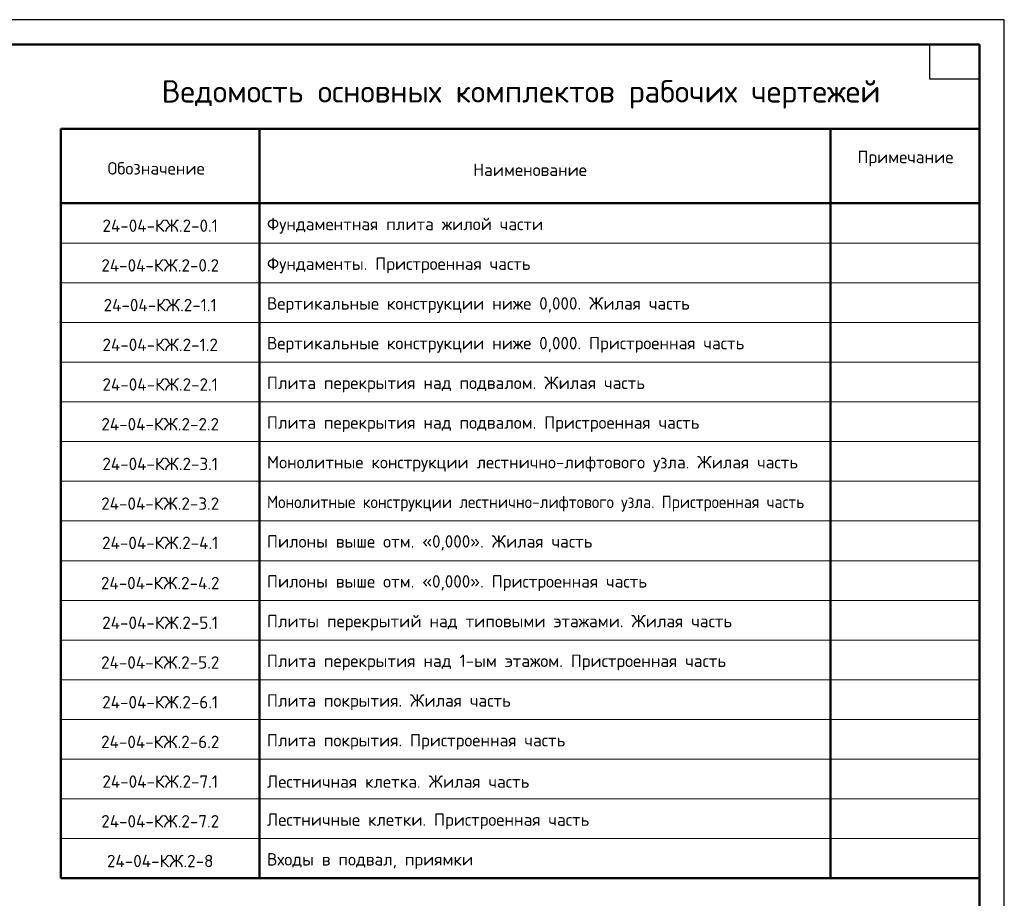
# Model space of a CAD drawing. Header units: millimetres. Extents: x 0 to 50400, y 0 to 35640.
# Tile 6 of 6: x 26604 to 50400, y 14396 to 35640. Entities that reach past the tile are written whole.
import ezdxf

# ---------------------------------------------------------------- set-up
doc = ezdxf.new("R2010")
doc.units = ezdxf.units.MM
doc.layers.add('Standard', color=7, linetype='Continuous', lineweight=25)
doc.layers.add('Общий01', color=7, linetype='Continuous', lineweight=13)
doc.styles.add('ISOCPEUR', font='txt')

msp = doc.modelspace()

# ---------------------------------------------------------------- linework, layer by layer
at = {"layer": 'Standard', "color": 7, "linetype": 'Continuous', "lineweight": 35, "transparency": 33554687}
for p, q in [((49800, 33120), (49800, 16920)), ((49800, 33120), (49800, 14040)), ((49800, 32640), (49800, 16440)), ((49800, 32640), (49800, 14520))]:
    msp.add_line(p, q, dxfattribs=at)
at = {"layer": 'Standard', "color": 7, "linetype": 'Continuous', "lineweight": 13, "transparency": 33554687}
for p, q in [((27600, 33000), (49800, 33000)), ((27600, 30240), (49800, 30240)), ((27600, 29280), (49800, 29280)), ((27600, 28320), (49800, 28320)), ((27600, 27360), (49800, 27360)), ((27600, 26400), (49800, 26400)), ((27600, 25440), (49800, 25440)), ((27600, 24480), (49800, 24480)), ((27600, 23520), (49800, 23520)), ((27600, 22560), (49800, 22560)), ((27600, 21600), (49800, 21600)), ((27600, 20640), (49800, 20640)), ((27600, 19680), (49800, 19680)), ((27600, 18720), (49800, 18720)), ((27600, 17760), (49800, 17760)), ((27600, 16800), (49800, 16800)), ((27600, 15840), (49800, 15840))]:
    msp.add_line(p, q, dxfattribs=at)
at = {"layer": 'Standard', "color": 7, "linetype": 'Continuous', "lineweight": 50, "transparency": 33554687}
for p, q in [((32400, 33000), (32400, 14880)), ((46200, 33000), (46200, 14880)), ((49800, 32520), (49800, 17280)), ((49800, 32520), (49800, 14400)), ((49800, 32520), (49800, 15360)), ((27600, 31200), (49800, 31200)), ((27600, 14880), (49800, 14880))]:
    msp.add_line(p, q, dxfattribs=at)
at = {"layer": 'Standard', "color": 7, "linetype": 'Continuous', "lineweight": 25, "transparency": 33554687}
for points in [[(0, 0), (50400, 0), (50400, 35640), (0, 35640), (0, 0)], [(0, 0), (50400, 0), (50400, 35640), (0, 35640), (0, 0)], [(49800, 35040), (49800, 34200), (48600, 34200), (48600, 35040), (49800, 35040)]]:
    msp.add_lwpolyline(points, close=True, dxfattribs=at)
at = {"layer": 'Standard', "color": 7, "linetype": 'Continuous', "lineweight": 50, "transparency": 33554687}
msp.add_lwpolyline([(2400, 35040), (49800, 35040), (49800, 600), (2400, 600), (2400, 35040)], close=True, dxfattribs=at)
msp.add_lwpolyline([(27600, 14880), (27600, 33000), (49800, 33000), (49800, 14880)], dxfattribs=at)

# ---------------------------------------------------------------- texts
at = {"layer": 'Standard', "color": 7, "linetype": 'Continuous', "lineweight": -3, "transparency": 33554687, "char_height": 300, "style": 'ISOCPEUR'}
for s, insert, width, attachment_point in [('\\A1;{\\fISOCPEUR|i0|b0;\\H300.000000;\\W1.000000;\\C7;Примечание}\\P', (48010, 32280), 2336, 5), ('\\A1;{\\fISOCPEUR|i0|b0;\\H300.000000;\\W1.000000;\\C7;Обозначение}\\P', (29901, 32045), 2501.27, 5), ('\\A1;{\\fISOCPEUR|i0|b0;\\H300.000000;\\W1.000000;\\C7;Наименование}\\P', (38937, 32010), 2786.67, 5), ('\\A1;{\\fISOCPEUR|i0|b0;\\H300.000000;\\W1.000000;\\C7;Фундаментная плита жилой части}\\P', (32580, 30659), 6808.66, 4), ('\\A1;{\\fISOCPEUR|i0|b0;\\H300.000000;\\W1.000000;\\C7;24-04-КЖ.2-0.1}\\P', (30000, 30659), 2963.88, 5), ('\\A1;{\\fISOCPEUR|i0|b0;\\H300.000000;\\W1.000000;\\C7;Фундаменты. Пристроенная часть}\\P', (32580, 29699), 6658.63, 4), ('\\A1;{\\fISOCPEUR|i0|b0;\\H300.000000;\\W1.000000;\\C7;24-04-КЖ.2-0.2}\\P', (30000, 29699), 3026.94, 5), ('\\A1;{\\fISOCPEUR|i0|b0;\\H300.000000;\\W1.000000;\\C7;Вертикальные конструкции ниже 0,000. Жилая часть}\\P', (32580, 28739), 10304.12, 4), ('\\A1;{\\fISOCPEUR|i0|b0;\\H300.000000;\\W1.000000;\\C7;24-04-КЖ.2-1.1}\\P', (30000, 28739), 2900.82, 5), ('\\A1;{\\fISOCPEUR|i0|b0;\\H300.000000;\\W1.000000;\\C7;Вертикальные конструкции ниже 0,000. Пристроенная часть}\\P', (32580, 27779), 11744.23, 4), ('\\A1;{\\fISOCPEUR|i0|b0;\\H300.000000;\\W1.000000;\\C7;24-04-КЖ.2-1.2}\\P', (30000, 27779), 2963.88, 5), ('\\A1;{\\fISOCPEUR|i0|b0;\\H300.000000;\\W1.000000;\\C7;Плита перекрытия над подвалом. Жилая часть}\\P', (32580, 26819), 9179.01, 4), ('\\A1;{\\fISOCPEUR|i0|b0;\\H300.000000;\\W1.000000;\\C7;24-04-КЖ.2-2.1}\\P', (30000, 26819), 2963.88, 5), ('\\A1;{\\fISOCPEUR|i0|b0;\\H300.000000;\\W1.000000;\\C7;Плита перекрытия над подвалом. Пристроенная часть}\\P', (32580, 25859), 10619.15, 4), ('\\A1;{\\fISOCPEUR|i0|b0;\\H300.000000;\\W1.000000;\\C7;24-04-КЖ.2-2.2}\\P', (30000, 25859), 3026.94, 5), ('\\A1;{\\fISOCPEUR|i0|b0;\\H300.000000;\\W1.000000;\\C7;Монолитные конструкции лестнично-лифтового узла. Жилая часть}\\P', (32580, 24899), 13034.3, 4), ('\\A1;{\\fISOCPEUR|i0|b0;\\H300.000000;\\W1.000000;\\C7;24-04-КЖ.2-3.1}\\P', (30000, 24899), 2963.88, 5), ('\\A1;{\\fISOCPEUR|i0|b0;\\H300.000000;\\W0.917431;\\C7;Монолитные конструкции лестнично-лифтового узла. Пристроенная часть}\\P', (32580, 23939), 13279.24, 4), ('\\A1;{\\fISOCPEUR|i0|b0;\\H300.000000;\\W1.000000;\\C7;24-04-КЖ.2-3.2}\\P', (30000, 23939), 3026.94, 5), ('\\A1;{\\fISOCPEUR|i0|b0;\\H300.000000;\\W1.000000;\\C7;Пилоны выше отм. «0,000». Жилая часть}\\P', (32580, 22990), 7903.85, 4), ('\\A1;{\\fISOCPEUR|i0|b0;\\H300.000000;\\W1.000000;\\C7;24-04-КЖ.2-4.1}\\P', (30000, 22990), 2993.94, 5), ('\\A1;{\\fISOCPEUR|i0|b0;\\H300.000000;\\W1.000000;\\C7;Пилоны выше отм. «0,000». Пристроенная часть}\\P', (32580, 22018), 9344.03, 4), ('\\A1;{\\fISOCPEUR|i0|b0;\\H300.000000;\\W1.000000;\\C7;24-04-КЖ.2-4.2}\\P', (30000, 22018), 3056.97, 5), ('\\A1;{\\fISOCPEUR|i0|b0;\\H300.000000;\\W1.000000;\\C7;Плиты перекрытий над типовыми этажами. Жилая часть}\\P', (32580, 21058), 11099.18, 4), ('\\A1;{\\fISOCPEUR|i0|b0;\\H300.000000;\\W1.000000;\\C7;24-04-КЖ.2-5.1}\\P', (30000, 21058), 2963.88, 5), ('\\A1;{\\fISOCPEUR|i0|b0;\\H300.000000;\\W1.000000;\\C7;Плита перекрытия над 1-ым этажом. Пристроенная часть}\\P', (32580, 20098), 11338.41, 4), ('\\A1;{\\fISOCPEUR|i0|b0;\\H300.000000;\\W1.000000;\\C7;24-04-КЖ.2-5.2}\\P', (30000, 20098), 3026.94, 5), ('\\A1;{\\fISOCPEUR|i0|b0;\\H300.000000;\\W1.000000;\\C7;Плита покрытия. Жилая часть}\\P', (32580, 19138), 5998.48, 4), ('\\A1;{\\fISOCPEUR|i0|b0;\\H300.000000;\\W1.000000;\\C7;24-04-КЖ.2-6.1}\\P', (30000, 19138), 2963.88, 5), ('\\A1;{\\fISOCPEUR|i0|b0;\\H300.000000;\\W1.000000;\\C7;Плита покрытия. Пристроенная часть}\\P', (32580, 18178), 7438.78, 4), ('\\A1;{\\fISOCPEUR|i0|b0;\\H300.000000;\\W1.000000;\\C7;24-04-КЖ.2-6.2}\\P', (30000, 18178), 3026.94, 5), ('\\A1;{\\fISOCPEUR|i0|b0;\\H300.000000;\\W1.000000;\\C7;Лестничная клетка. Жилая часть}\\P', (32580, 17218), 6598.62, 4), ('\\A1;{\\fISOCPEUR|i0|b0;\\H300.000000;\\W1.000000;\\C7;24-04-КЖ.2-7.1}\\P', (30000, 17218), 2963.88, 5), ('\\A1;{\\fISOCPEUR|i0|b0;\\H300.000000;\\W1.000000;\\C7;Лестничные клетки. Пристроенная часть}\\P', (32580, 16258), 8008.86, 4), ('\\A1;{\\fISOCPEUR|i0|b0;\\H300.000000;\\W1.000000;\\C7;24-04-КЖ.2-7.2}\\P', (30000, 16258), 3026.94, 5), ('\\A1;{\\fISOCPEUR|i0|b0;\\H300.000000;\\W1.000000;\\C7;Входы в подвал, приямки}\\P', (32580, 15298), 4903.13, 4), ('\\A1;{\\fISOCPEUR|i0|b0;\\H300.000000;\\W1.000000;\\C7;24-04-КЖ.2-8}\\P', (30000, 15298), 2726.59, 5)]:
    msp.add_mtext(s, dxfattribs=dict(at, insert=insert, width=width, attachment_point=attachment_point))
at = {"layer": 'Общий01', "transparency": 33554687, "insert": (38720, 33833), "char_height": 540, "width": 18034.37, "attachment_point": 5, "style": 'ISOCPEUR'}
msp.add_mtext('\\A1;{\\fISOCPEUR|i0|b0;\\H540.000000;\\W1.000000;\\C7;Ведомость основных комплектов рабочих чертежей}\\P', dxfattribs=at)

doc.saveas('drawing.dxf')
